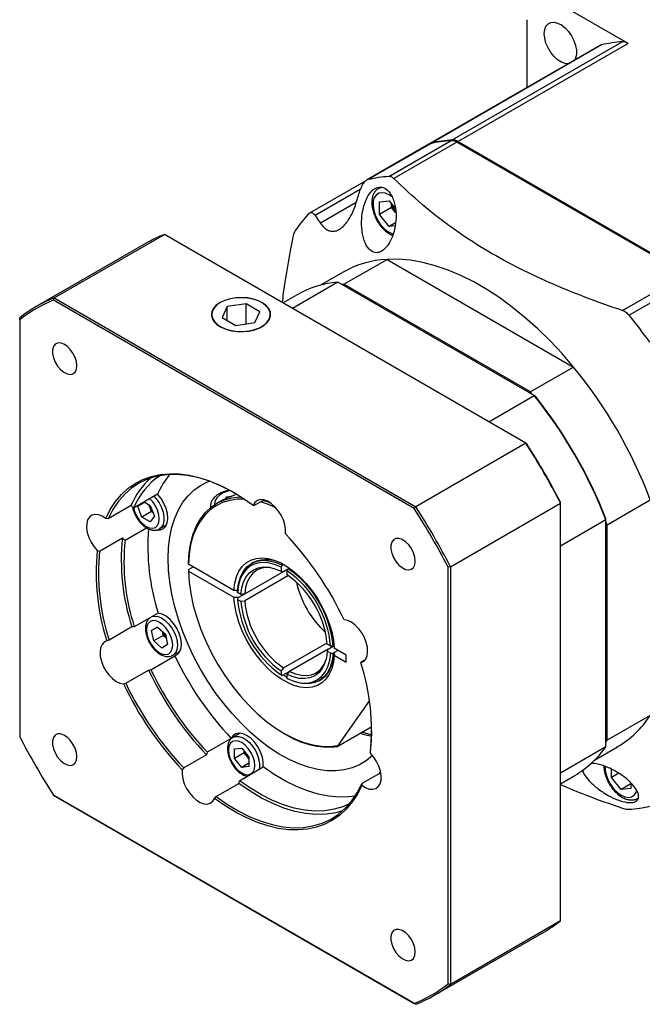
# Model space of a CAD drawing. Header units: millimetres. Extents: x 2079 to 3472, y 254 to 1156.
# Tile 3 of 7: x 2385 to 2533, y 469 to 701. Entities that reach past the tile are written whole.
import ezdxf

# ---------------------------------------------------------------- set-up
doc = ezdxf.new("R2010")
doc.units = ezdxf.units.MM
doc.layers.add('1轮廓实线层', color=7, linetype='Continuous')

msp = doc.modelspace()

# ---------------------------------------------------------------- linework, layer by layer
at = {"layer": '1轮廓实线层', "color": 0, "linetype": 'Continuous', "lineweight": 30}
for p, q in [((2529.23, 695.74), (2512.43, 705.44)), ((2505.33, 701.34), (2505.33, 685.29)), ((2487.68, 672.93), (2527.84, 696.12)), ((2529.23, 695.74), (2489.06, 672.55)), ((2522.56, 695.24), (2482.4, 672.05)), ((2522.94, 695.39), (2482.77, 672.2)), ((2472.69, 664.28), (2487.4, 672.77)), ((2487.63, 672.77), (2487.68, 672.93)), ((2488.92, 672.31), (2489.06, 672.55)), ((2489.06, 672.55), (2543.1, 641.36)), ((2482.12, 671.89), (2467.37, 663.38)), ((2482.5, 672.04), (2467.79, 663.55)), ((2482.33, 672.01), (2468.94, 664.28)), ((2488.78, 672.39), (2473.88, 663.79)), ((2482.75, 672.1), (2482.77, 672.2)), ((2542.82, 641.2), (2488.78, 672.39)), ((2467.23, 663.29), (2453.91, 655.6)), ((2465.94, 661.19), (2455.3, 655.05)), ((2470.5, 658.33), (2472.76, 658.53)), ((2472.76, 658.53), (2474.2, 656.73)), ((2464.99, 658.17), (2456.5, 653.26)), ((2470.5, 655.31), (2470.5, 658.33)), ((2473.32, 656.94), (2470.5, 655.31)), ((2473.32, 656.94), (2473.32, 657.83)), ((2474.29, 655.74), (2473.32, 656.94)), ((2472.76, 652.49), (2470.5, 655.31)), ((2474.24, 653.35), (2472.76, 652.49)), ((2474.15, 652.62), (2472.76, 652.49)), ((2393.59, 635.58), (2419.61, 650.6)), ((2505.07, 601.26), (2419.61, 650.6)), ((2415.35, 648.55), (2389.32, 633.53)), ((2462.07, 638.83), (2472.25, 644.7)), ((2472.25, 644.7), (2516.36, 619.24)), ((2461.91, 641.71), (2456.55, 638.62)), ((2527.92, 632.59), (2542.82, 641.2)), ((2544.2, 639.98), (2529.5, 631.49)), ((2460.63, 639.33), (2449.89, 633.12)), ((2507.05, 612.53), (2460.63, 639.33)), ((2462.07, 638.83), (2461.56, 638.79)), ((2506.18, 613.36), (2462.07, 638.83)), ((2393.41, 635.03), (2393.59, 635.58)), ((2393.59, 635.58), (2479.05, 586.24)), ((2451.04, 636.36), (2447.66, 634.41)), ((2478.67, 585.81), (2393.41, 635.03)), ((2432.84, 634.47), (2432.78, 634.44)), ((2434.47, 633.53), (2433.27, 630.96)), ((2438.93, 634.22), (2434.47, 633.53)), ((2434.47, 630.27), (2434.47, 633.53)), ((2442.2, 632.34), (2438.93, 634.22)), ((2438.93, 629.44), (2438.93, 634.22)), ((2442.69, 634.44), (2442.63, 634.47)), ((2385.41, 630.41), (2385.41, 630.86)), ((2433.27, 630.96), (2436.54, 629.07)), ((2441, 629.76), (2442.2, 632.34)), ((2385.41, 630.41), (2385.41, 531.96)), ((2436.54, 629.07), (2441, 629.76)), ((2516.36, 619.24), (2506.18, 613.36)), ((2496.3, 606.33), (2507.05, 612.53)), ((2506.68, 612.74), (2506.18, 613.36)), ((2507.25, 612.41), (2507.05, 612.53)), ((2505.07, 601.26), (2479.05, 586.24)), ((2505.25, 601.16), (2505.07, 601.26)), ((2418, 589.2), (2412.35, 585.94)), ((2434.27, 588.57), (2435.47, 588.76)), ((2411.73, 586.53), (2406.35, 583.42)), ((2415.03, 587.29), (2413.33, 586.31)), ((2413.33, 586.31), (2413.57, 586.64)), ((2414.86, 587.39), (2416.27, 586.57)), ((2416.08, 586.35), (2415.92, 586.77)), ((2416.27, 586.57), (2417.25, 584.05)), ((2432.63, 587.4), (2432, 587.04)), ((2434.07, 588.14), (2434.27, 588.57)), ((2434.27, 588.23), (2434.27, 588.57)), ((2440.61, 586.6), (2440.8, 586.5)), ((2440.8, 586.5), (2443.17, 587.87)), ((2487.23, 572.07), (2513.25, 587.1)), ((2513.25, 587.1), (2513.25, 587.3)), ((2513.25, 488.41), (2513.25, 587.1)), ((2524.29, 582), (2534.47, 587.87)), ((2414.31, 583.78), (2413.33, 586.31)), ((2416.57, 585.09), (2414.31, 583.78)), ((2416.57, 585.09), (2416.08, 586.35)), ((2417.25, 584.05), (2416.27, 582.65)), ((2416.92, 584.89), (2416.57, 585.09)), ((2430.49, 586.25), (2430.49, 585.98)), ((2430.5, 585.99), (2430.49, 586.23)), ((2478.67, 585.81), (2479.05, 586.24)), ((2406.35, 583.42), (2405.79, 583.49)), ((2416.27, 582.65), (2414.31, 583.78)), ((2418.46, 581), (2420.12, 581.96)), ((2524, 583.16), (2513.25, 576.96)), ((2524, 583.16), (2524, 583.4)), ((2524, 529.57), (2524, 583.16)), ((2524.29, 582), (2524, 582.75)), ((2524.29, 531.06), (2524.29, 582)), ((2410.32, 578.35), (2415.37, 581.27)), ((2418.46, 581), (2418.39, 580.97)), ((2404.3, 575.78), (2409.68, 578.88)), ((2403.75, 575.88), (2404.3, 575.78)), ((2425.3, 572.69), (2425.3, 573.01)), ((2436.06, 566.48), (2425.3, 572.69)), ((2440.48, 573), (2440.2, 572.83)), ((2447.49, 572.43), (2447.21, 571.93)), ((2447.49, 572.43), (2447.78, 572.59)), ((2425.3, 571.38), (2426.43, 572.03)), ((2425.3, 571.38), (2425.3, 571.05)), ((2425.3, 571.05), (2436.06, 564.84)), ((2438.61, 565.66), (2448.9, 571.6)), ((2447.21, 571.93), (2447.21, 571)), ((2447.21, 571), (2447.78, 570.95)), ((2448.9, 571.6), (2447.78, 570.95)), ((2448.62, 571.12), (2448.91, 571.61)), ((2448.62, 570.19), (2448.62, 571.12)), ((2449.15, 571.75), (2448.91, 571.61)), ((2487.23, 572.07), (2486.67, 571.96)), ((2486.67, 473.5), (2486.67, 571.96)), ((2487.23, 572.07), (2487.23, 473.38)), ((2448.93, 569.98), (2438.61, 564.02)), ((2437.19, 566.48), (2436.06, 566.48)), ((2436.91, 565.99), (2436.91, 566.31)), ((2437.72, 565.52), (2436.91, 565.99)), ((2436.91, 564.68), (2438.6, 565.66)), ((2437.19, 564.84), (2438.6, 565.66)), ((2438.61, 565.66), (2437.72, 565.52)), ((2436.06, 564.84), (2437.19, 564.84)), ((2436.91, 564.68), (2436.91, 564.35)), ((2436.91, 564.35), (2437.72, 563.89)), ((2437.72, 563.89), (2438.61, 564.02)), ((2418.17, 561.11), (2412.51, 557.85)), ((2411.93, 557.84), (2406.55, 554.74)), ((2416.59, 557.01), (2417.98, 557.81)), ((2417.98, 557.81), (2416.59, 557.01)), ((2417.1, 554.53), (2416.59, 557.01)), ((2417.98, 557.81), (2419.87, 556.13)), ((2419.36, 555.83), (2419.18, 556.74)), ((2419.87, 556.13), (2420.38, 553.65)), ((2406.55, 554.74), (2406.03, 554.53)), ((2419.36, 555.83), (2417.1, 554.53)), ((2418.99, 552.85), (2417.1, 554.53)), ((2420.06, 555.22), (2419.36, 555.83)), ((2447.78, 548.15), (2458.09, 554.1)), ((2420.38, 553.65), (2418.99, 552.85)), ((2421.65, 551.15), (2423.31, 552.11)), ((2458.36, 552.62), (2449.19, 547.33)), ((2458.93, 553.28), (2458.12, 553.74)), ((2458.36, 552.62), (2458.12, 552.11)), ((2458.12, 552.11), (2458.93, 551.64)), ((2458.36, 552.62), (2459.49, 553.28)), ((2459.49, 553.28), (2458.93, 553.28)), ((2458.93, 551.64), (2459.49, 551.64)), ((2459.49, 553.28), (2459.73, 553.41)), ((2460.62, 552.3), (2459.49, 551.64)), ((2460.62, 552.3), (2459.77, 551.81)), ((2459.77, 551.81), (2459.78, 551.15)), ((2462.63, 551.14), (2459.78, 552.79)), ((2416.43, 547.73), (2422.09, 551)), ((2459.78, 551.15), (2462.63, 549.51)), ((2462.63, 549.51), (2462.63, 551.14)), ((2466.09, 549.5), (2466.04, 549.39)), ((2467.08, 550.08), (2466.09, 549.5)), ((2410.51, 544.53), (2415.89, 547.64)), ((2447.78, 548.15), (2447.21, 547.44)), ((2447.21, 547.44), (2447.21, 546.51)), ((2449.18, 547.32), (2447.49, 546.35)), ((2448.62, 546.63), (2449.19, 547.33)), ((2409.97, 544.37), (2410.51, 544.53)), ((2447.21, 546.51), (2447.49, 546.35)), ((2448.62, 545.69), (2448.62, 546.63)), ((2448.91, 545.53), (2448.62, 545.69)), ((2456.2, 545.12), (2456.48, 545.28)), ((2468.08, 540.47), (2460.62, 529.86)), ((2534.47, 536.94), (2524.29, 531.06)), ((2468.64, 534.22), (2460.59, 529.57)), ((2435.43, 531.48), (2429.77, 528.22)), ((2437.52, 532.72), (2435.86, 531.76)), ((2447.91, 532.69), (2448.2, 532.52)), ((2524, 530.64), (2524.29, 531.06)), ((2436.19, 529.04), (2437.89, 529.19)), ((2436.19, 526.78), (2436.19, 529.04)), ((2437.89, 529.19), (2439.59, 527.08)), ((2438.46, 528.08), (2438.46, 528.49)), ((2460.62, 529.86), (2460.59, 529.57)), ((2468.33, 528.03), (2468.34, 528.46)), ((2513.25, 523.36), (2524, 529.57)), ((2521.34, 526.38), (2526.7, 529.47)), ((2429.57, 527.62), (2424.19, 524.51)), ((2438.46, 528.08), (2436.19, 526.78)), ((2437.89, 524.66), (2436.19, 526.78)), ((2439.31, 527.03), (2438.46, 528.08)), ((2439.59, 526.67), (2439.31, 527.03)), ((2439.59, 527.08), (2439.59, 524.82)), ((2424.19, 524.51), (2423.86, 524.06)), ((2437.35, 521.5), (2443.01, 524.76)), ((2439.59, 525.64), (2437.89, 524.66)), ((2439.59, 524.82), (2437.89, 524.66)), ((2470.69, 523.75), (2470.41, 523.19)), ((2525.35, 522.26), (2525.35, 524.22)), ((2470.77, 523.4), (2466.29, 520.82)), ((2513.25, 520.79), (2516.64, 522.74)), ((2527.08, 523.26), (2525.35, 522.26)), ((2527.62, 519.45), (2525.35, 522.26)), ((2431.84, 517.74), (2437.21, 520.84)), ((2466.29, 520.82), (2466.29, 520.42)), ((2529.88, 520.76), (2527.62, 519.45)), ((2529.88, 519.65), (2527.62, 519.45)), ((2529.88, 520.98), (2529.88, 519.65)), ((2393.41, 518.1), (2478.67, 468.88)), ((2393.59, 518), (2393.41, 518.1)), ((2479.05, 468.66), (2393.59, 518)), ((2431.46, 517.31), (2431.84, 517.74)), ((2513.25, 488.41), (2487.23, 473.38)), ((2483.32, 470.71), (2509.34, 485.73)), ((2487.23, 473.38), (2486.67, 473.5)), ((2479.05, 468.66), (2478.67, 468.88))]:
    msp.add_line(p, q, dxfattribs=at)
at = {"layer": '1轮廓实线层', "color": 0, "linetype": 'Continuous', "lineweight": 30, "flags": 128}
for points in [[(2509.43, 698.03), (2509.53, 698.99), (2509.83, 699.78), (2510.32, 700.35), (2510.97, 700.68), (2511.73, 700.75), (2512.58, 700.55), (2513.47, 700.1), (2514.34, 699.42), (2515.16, 698.55), (2515.87, 697.52), (2516.44, 696.41), (2516.83, 695.27), (2517.04, 694.15), (2517.04, 693.13), (2516.83, 692.25), (2516.61, 691.8)], [(2515.05, 690.9), (2514.34, 690.97), (2513.47, 691.3), (2512.58, 691.87), (2511.73, 692.65), (2510.97, 693.61), (2510.32, 694.68), (2509.83, 695.82), (2509.53, 696.96), (2509.43, 698.03)], [(2522.56, 695.24), (2522.67, 695.29), (2522.94, 695.39)], [(2482.12, 671.89), (2482.23, 671.95), (2482.5, 672.04)], [(2470.31, 661.49), (2470.47, 661.57), (2470.92, 661.71)], [(2473.54, 659.38), (2472.76, 659.92), (2471.88, 660.31), (2471.04, 660.44), (2470.3, 660.31), (2469.7, 659.91), (2469.25, 659.28), (2469, 658.45), (2468.95, 657.46), (2469.1, 656.36), (2469.45, 655.22), (2469.98, 654.09), (2470.66, 653.04), (2471.45, 652.12), (2472.31, 651.39), (2473.2, 650.88), (2473.72, 650.69)], [(2516.36, 619.24), (2513.62, 622.42), (2510.8, 625.43), (2507.9, 628.27), (2504.94, 630.92), (2501.94, 633.36), (2498.9, 635.59), (2495.84, 637.59), (2492.77, 639.36), (2489.71, 640.89), (2486.67, 642.17), (2483.66, 643.2), (2480.71, 643.97), (2477.81, 644.48), (2474.99, 644.72), (2472.25, 644.7)], [(2432.79, 634.51), (2431.89, 633.87), (2431.23, 633.15), (2430.84, 632.36), (2430.74, 631.55), (2430.92, 630.73), (2431.37, 629.96), (2432.09, 629.26), (2433.04, 628.65), (2434.18, 628.17), (2435.47, 627.82), (2436.85, 627.64), (2438.27, 627.62), (2439.66, 627.76), (2440.98, 628.07), (2442.16, 628.52), (2443.16, 629.09), (2443.94, 629.78), (2444.47, 630.54), (2444.71, 631.34), (2444.68, 632.16), (2444.36, 632.95), (2443.77, 633.7), (2442.93, 634.36), (2441.88, 634.9), (2440.66, 635.32), (2439.32, 635.58), (2437.91, 635.69), (2436.5, 635.63), (2435.14, 635.4), (2433.88, 635.02), (2432.79, 634.51)], [(2432.84, 634.47), (2431.96, 633.85), (2431.31, 633.13), (2430.93, 632.35), (2430.82, 631.55), (2431, 630.74), (2431.45, 629.98), (2432.16, 629.28), (2433.1, 628.68), (2434.23, 628.21), (2435.5, 627.87), (2436.86, 627.69), (2438.26, 627.67), (2439.64, 627.81), (2440.94, 628.11), (2442.11, 628.55), (2443.1, 629.12), (2443.87, 629.8), (2444.39, 630.55), (2444.63, 631.34), (2444.6, 632.15), (2444.28, 632.94), (2443.7, 633.67), (2442.87, 634.32), (2441.83, 634.87), (2440.62, 635.28), (2439.3, 635.54), (2437.91, 635.64), (2436.51, 635.58), (2435.17, 635.36), (2433.93, 634.98), (2432.84, 634.47)], [(2398.92, 619.57), (2398.82, 620.53), (2398.5, 621.55), (2398.01, 622.54), (2397.37, 623.43), (2396.63, 624.16), (2395.84, 624.68), (2395.07, 624.94), (2394.37, 624.92), (2393.8, 624.63), (2393.39, 624.09), (2393.18, 623.34), (2393.18, 622.43), (2393.39, 621.44), (2393.8, 620.43), (2394.37, 619.48), (2395.07, 618.66), (2395.84, 618.03), (2396.63, 617.64), (2397.37, 617.51), (2398.01, 617.67), (2398.5, 618.08), (2398.82, 618.74), (2398.92, 619.57)], [(2405.79, 583.49), (2406.83, 585.57), (2408.05, 587.45), (2409.45, 589.11), (2411, 590.54), (2412.71, 591.74), (2414.56, 592.69), (2416.54, 593.4), (2418.64, 593.85), (2420.85, 594.05), (2423.15, 593.99), (2425.53, 593.67), (2427.97, 593.1), (2430.46, 592.28), (2432.99, 591.21), (2435.53, 589.9), (2438.08, 588.36), (2440.61, 586.6)], [(2436.19, 589.53), (2435.46, 589.94), (2432.79, 591.27), (2430.14, 592.33), (2427.54, 593.12), (2424.99, 593.62), (2422.53, 593.85), (2420.16, 593.78), (2417.9, 593.43), (2415.76, 592.8), (2413.77, 591.89), (2411.93, 590.7), (2410.26, 589.25), (2408.76, 587.55), (2407.46, 585.6), (2406.35, 583.42)], [(2420.48, 574), (2420.58, 576.61), (2420.88, 579.09), (2421.37, 581.41), (2422.06, 583.56), (2422.93, 585.53), (2423.99, 587.3), (2425.21, 588.85), (2426.6, 590.18), (2428.15, 591.28), (2429.84, 592.13), (2430.25, 592.29)], [(2417.16, 588.72), (2417.7, 588.12), (2418.38, 587.13), (2418.93, 586.06), (2419.31, 584.96), (2419.51, 583.89), (2419.51, 582.9), (2419.31, 582.06), (2418.93, 581.4), (2418.46, 581)], [(2418.09, 580.76), (2418.68, 580.79), (2419.4, 581.09), (2419.95, 581.66), (2420.3, 582.47), (2420.44, 583.48), (2420.35, 584.62), (2420.03, 585.83), (2419.52, 587.04), (2418.83, 588.19), (2418, 589.2)], [(2435.27, 590.04), (2434.6, 589.89), (2433.54, 589.51), (2432.65, 589), (2431.99, 588.38), (2431.6, 587.69), (2431.49, 586.97), (2431.52, 586.74)], [(2412.28, 586.01), (2412.29, 585.98), (2412.6, 584.94), (2413.09, 583.91), (2413.74, 582.96), (2414.49, 582.17), (2415.29, 581.58), (2416.1, 581.24), (2416.85, 581.17), (2417.49, 581.37), (2417.99, 581.82), (2418.3, 582.51), (2418.4, 583.38), (2418.3, 584.37), (2417.99, 585.42), (2417.49, 586.45), (2416.85, 587.39), (2416.15, 588.13)], [(2415.95, 586.75), (2415.99, 586.64), (2416.08, 586.35)], [(2425.3, 573.01), (2425.47, 575.44), (2425.85, 577.71), (2426.44, 579.81), (2427.22, 581.72), (2428.2, 583.43), (2429.36, 584.9), (2430.69, 586.15), (2432.18, 587.14), (2433.82, 587.87), (2435.59, 588.35), (2437.48, 588.55), (2437.78, 588.55)], [(2438.63, 588), (2436.88, 588), (2435.08, 587.74), (2433.39, 587.23), (2431.83, 586.48), (2430.42, 585.48), (2429.15, 584.25), (2428.05, 582.79), (2427.13, 581.13), (2426.38, 579.27), (2425.83, 577.23), (2425.47, 575.03), (2425.3, 572.69)], [(2448.22, 579.86), (2448.26, 580.86), (2448.1, 581.97), (2447.75, 583.12), (2447.22, 584.25), (2446.55, 585.31), (2445.76, 586.25), (2444.9, 587.01), (2444.01, 587.57), (2443.13, 587.88), (2442.32, 587.93), (2441.6, 587.73), (2441.02, 587.28), (2440.61, 586.6)], [(2442.97, 587.75), (2443.65, 587.53), (2444.74, 587.13)], [(2405.79, 583.49), (2404.9, 584.05), (2404.02, 584.37), (2403.2, 584.44), (2402.48, 584.24), (2401.9, 583.8), (2401.48, 583.13), (2401.25, 582.27), (2401.22, 581.26), (2401.39, 580.15), (2401.75, 579), (2402.28, 577.87), (2402.96, 576.81), (2403.75, 575.88)], [(2478.92, 573.39), (2478.82, 574.35), (2478.5, 575.36), (2478.01, 576.35), (2477.37, 577.25), (2476.63, 577.98), (2475.84, 578.49), (2475.07, 578.75), (2474.37, 578.74), (2473.8, 578.45), (2473.39, 577.91), (2473.18, 577.16), (2473.18, 576.25), (2473.39, 575.26), (2473.8, 574.25), (2474.37, 573.29), (2475.07, 572.47), (2475.84, 571.85), (2476.63, 571.45), (2477.37, 571.33), (2478.01, 571.48), (2478.5, 571.9), (2478.82, 572.55), (2478.92, 573.39)], [(2468.84, 527.46), (2468.82, 527.43), (2467.35, 526.22), (2465.73, 525.24), (2463.98, 524.51), (2462.1, 524.04), (2460.11, 523.82), (2458.03, 523.85), (2455.87, 524.14), (2453.65, 524.69), (2451.38, 525.48), (2449.09, 526.52), (2446.77, 527.8), (2444.47, 529.3), (2442.18, 531.02), (2439.93, 532.95), (2437.74, 535.06), (2435.62, 537.35), (2433.58, 539.79), (2431.65, 542.37), (2429.84, 545.07), (2428.15, 547.87), (2426.6, 550.75), (2425.21, 553.68), (2423.99, 556.66), (2422.93, 559.64), (2422.06, 562.62), (2421.37, 565.56), (2420.88, 568.46), (2420.58, 571.27), (2420.48, 574)], [(2436.06, 566.48), (2436.25, 568.15), (2436.65, 569.67), (2437.24, 570.99), (2438.01, 572.11), (2438.96, 573), (2440.06, 573.64), (2441.29, 574.03), (2442.64, 574.15), (2444.08, 574.01), (2445.59, 573.61), (2447.14, 572.95), (2448.7, 572.05), (2450.24, 570.92), (2451.75, 569.59), (2453.19, 568.06), (2454.54, 566.38), (2455.78, 564.57), (2456.87, 562.65), (2457.82, 560.68), (2458.59, 558.66), (2459.18, 556.66), (2459.58, 554.69), (2459.78, 552.79)], [(2436.91, 566.31), (2437.13, 568.06), (2437.58, 569.61), (2438.25, 570.94), (2439.13, 572.02), (2440.2, 572.83), (2441.44, 573.36), (2442.81, 573.58), (2444.3, 573.49), (2445.87, 573.11), (2447.49, 572.43)], [(2447.21, 571.93), (2445.64, 572.59), (2444.11, 572.97), (2442.66, 573.05), (2441.32, 572.83), (2440.12, 572.32), (2439.08, 571.54), (2438.22, 570.48), (2437.57, 569.19), (2437.13, 567.68), (2436.91, 565.99)], [(2425.3, 571.05), (2425.48, 568.43), (2425.86, 565.71), (2426.46, 562.92), (2427.25, 560.1), (2428.24, 557.27), (2429.42, 554.44), (2430.77, 551.67), (2432.28, 548.95), (2433.94, 546.34), (2435.73, 543.83), (2437.64, 541.47), (2439.64, 539.28), (2441.72, 537.26), (2443.86, 535.45), (2446.03, 533.86), (2448.23, 532.51), (2450.42, 531.4), (2452.59, 530.55), (2454.71, 529.97), (2456.77, 529.66), (2458.75, 529.62), (2460.62, 529.86)], [(2437.72, 565.52), (2437.92, 567.07), (2438.33, 568.46), (2438.94, 569.65), (2439.73, 570.61), (2440.69, 571.34), (2441.79, 571.81), (2443.02, 572.01), (2444.36, 571.94), (2445.76, 571.6), (2447.21, 571)], [(2444.62, 571.9), (2443.74, 571.91), (2442.55, 571.72), (2441.48, 571.27), (2440.56, 570.57), (2439.79, 569.64), (2439.21, 568.49), (2438.81, 567.16), (2438.61, 565.66)], [(2459.78, 551.15), (2459.58, 549.48), (2459.18, 547.96), (2458.59, 546.64), (2457.82, 545.52), (2456.87, 544.63), (2455.78, 543.99), (2454.54, 543.6), (2453.19, 543.48), (2451.75, 543.62), (2450.24, 544.02), (2448.7, 544.68), (2447.14, 545.58), (2445.59, 546.71), (2444.08, 548.04), (2442.64, 549.57), (2441.29, 551.25), (2440.06, 553.06), (2438.96, 554.97), (2438.01, 556.95), (2437.24, 558.96), (2436.65, 560.97), (2436.25, 562.94), (2436.06, 564.84)], [(2422.09, 551), (2422.77, 551.37), (2423.26, 552.01), (2423.56, 552.88), (2423.63, 553.93), (2423.47, 555.1), (2423.1, 556.32), (2422.53, 557.52), (2421.8, 558.64), (2420.95, 559.6), (2420.02, 560.36), (2419.08, 560.88), (2418.17, 561.11)], [(2416.28, 554.06), (2416.93, 553.11), (2417.68, 552.32), (2418.48, 551.73), (2419.29, 551.39), (2420.04, 551.32), (2420.68, 551.52), (2421.18, 551.98), (2421.49, 552.66), (2421.6, 553.53), (2421.49, 554.52), (2421.18, 555.57), (2420.68, 556.6), (2420.04, 557.54), (2419.29, 558.33), (2418.48, 558.92), (2417.68, 559.26), (2416.93, 559.34), (2416.28, 559.14), (2415.79, 558.68), (2415.48, 557.99), (2415.37, 557.12), (2415.48, 556.13), (2415.79, 555.09), (2416.28, 554.06)], [(2416.75, 560.3), (2417.31, 560.4), (2418.1, 560.3), (2418.94, 559.96), (2419.79, 559.38), (2420.6, 558.6), (2421.33, 557.67), (2421.93, 556.62), (2422.38, 555.52), (2422.65, 554.43), (2422.73, 553.41), (2422.6, 552.5), (2422.29, 551.77), (2421.8, 551.25), (2421.61, 551.13)], [(2466.04, 549.39), (2466.7, 549.7), (2467.21, 550.26), (2467.54, 551.02), (2467.67, 551.96), (2467.61, 553.03), (2467.35, 554.16), (2466.9, 555.31), (2466.29, 556.42), (2465.56, 557.42), (2464.73, 558.27), (2463.84, 558.93), (2462.95, 559.36), (2462.1, 559.54)], [(2406.03, 554.53), (2405.37, 554.21), (2404.87, 553.66), (2404.54, 552.89), (2404.4, 551.95), (2404.47, 550.89), (2404.73, 549.75), (2405.17, 548.6), (2405.78, 547.5), (2406.52, 546.49), (2407.35, 545.64), (2408.23, 544.98), (2409.12, 544.55), (2409.97, 544.37)], [(2458.12, 552.11), (2457.91, 550.55), (2457.5, 549.17), (2456.9, 547.98), (2456.11, 547.01), (2455.15, 546.29), (2454.04, 545.82), (2452.81, 545.62), (2451.48, 545.69), (2450.07, 546.03), (2448.62, 546.63)], [(2448.62, 545.69), (2450.2, 545.03), (2451.73, 544.66), (2453.18, 544.58), (2454.52, 544.8), (2455.72, 545.3), (2456.76, 546.09), (2457.61, 547.14), (2458.27, 548.44), (2458.71, 549.95), (2458.93, 551.64)], [(2459.49, 551.64), (2459.27, 549.9), (2458.82, 548.35), (2458.15, 547.01), (2457.27, 545.93), (2456.2, 545.12), (2454.96, 544.6), (2453.59, 544.38), (2452.1, 544.46), (2450.53, 544.85), (2448.91, 545.53)], [(2456.48, 545.28), (2456.78, 545.47), (2457.75, 546.3), (2458.55, 547.37), (2459.16, 548.66), (2459.57, 550.15), (2459.77, 551.81)], [(2449.19, 547.33), (2450.59, 546.76), (2451.94, 546.43), (2453.23, 546.37), (2454.42, 546.56), (2455.48, 547.02), (2456.41, 547.72), (2457.17, 548.65), (2457.6, 549.41)], [(2447.78, 546.51), (2448.48, 546.08), (2448.62, 546)], [(2466.53, 533), (2467.51, 532.69), (2468.64, 532.38)], [(2468.34, 528.46), (2468.57, 530.83), (2468.65, 533.29)], [(2398.92, 527.19), (2398.82, 528.15), (2398.5, 529.17), (2398.01, 530.16), (2397.37, 531.05), (2396.63, 531.78), (2395.84, 532.29), (2395.07, 532.55), (2394.37, 532.54), (2393.8, 532.25), (2393.39, 531.71), (2393.18, 530.96), (2393.18, 530.05), (2393.39, 529.06), (2393.8, 528.05), (2394.37, 527.1), (2395.07, 526.28), (2395.84, 525.65), (2396.63, 525.26), (2397.37, 525.13), (2398.01, 525.29), (2398.5, 525.7), (2398.82, 526.36), (2398.92, 527.19)], [(2437.89, 523.33), (2438.7, 522.99), (2439.45, 522.92), (2440.09, 523.12), (2440.59, 523.58), (2440.9, 524.26), (2441, 525.13), (2440.9, 526.12), (2440.59, 527.17), (2440.09, 528.2), (2439.45, 529.14), (2438.7, 529.93), (2437.89, 530.52), (2437.09, 530.86), (2436.34, 530.94), (2435.69, 530.74), (2435.2, 530.28), (2434.89, 529.59), (2434.78, 528.72), (2434.89, 527.73), (2435.2, 526.69), (2435.69, 525.66), (2436.34, 524.71), (2437.09, 523.92), (2437.89, 523.33)], [(2443.01, 524.76), (2443.01, 525.85), (2442.8, 527.04), (2442.37, 528.26), (2441.75, 529.44), (2440.98, 530.52), (2440.1, 531.44), (2439.17, 532.13), (2438.23, 532.57), (2437.33, 532.73), (2436.54, 532.59), (2435.89, 532.17), (2435.43, 531.48)], [(2435.87, 531.76), (2436.44, 531.97), (2437.2, 531.97), (2438.03, 531.72), (2438.88, 531.22), (2439.71, 530.52), (2440.48, 529.64), (2441.13, 528.62), (2441.64, 527.54), (2441.98, 526.44), (2442.13, 525.38), (2442.08, 524.43), (2442.03, 524.2)], [(2468.62, 531.93), (2466.95, 532.36), (2465.97, 532.68)], [(2439.31, 527.03), (2439.5, 526.8), (2439.59, 526.71)], [(2466.29, 520.42), (2467.18, 519.86), (2468.06, 519.54), (2468.88, 519.48), (2469.59, 519.67), (2470.18, 520.11), (2470.6, 520.78), (2470.83, 521.64), (2470.86, 522.65), (2470.69, 523.76), (2470.33, 524.91), (2469.8, 526.04), (2469.12, 527.1), (2468.33, 528.03)], [(2423.86, 524.06), (2423.82, 523.05), (2423.98, 521.95), (2424.33, 520.8), (2424.85, 519.66), (2425.53, 518.6), (2426.32, 517.66), (2427.18, 516.9), (2428.07, 516.35), (2428.94, 516.04), (2429.76, 515.98), (2430.48, 516.18), (2431.05, 516.63), (2431.46, 517.31)], [(2464.71, 517.87), (2463.19, 517.66), (2460.87, 517.6), (2458.46, 517.82), (2455.97, 518.31), (2453.43, 519.08), (2450.84, 520.12), (2448.23, 521.41), (2445.61, 522.97), (2443.01, 524.76)], [(2523.8, 524.9), (2523.86, 523.87), (2524.11, 522.74), (2524.55, 521.6), (2525.16, 520.51), (2525.9, 519.52), (2526.73, 518.68), (2527.62, 518.06), (2528.5, 517.67), (2529.33, 517.54), (2530.07, 517.67), (2530.68, 518.06), (2531.12, 518.7), (2531.29, 519.16)], [(2463.33, 516.01), (2461.83, 515.36), (2459.74, 514.74), (2457.53, 514.4), (2455.22, 514.34), (2452.8, 514.55), (2450.32, 515.04), (2447.77, 515.81), (2445.18, 516.85), (2442.57, 518.15), (2439.96, 519.7), (2437.35, 521.5)], [(2466.29, 520.42), (2465.25, 518.34), (2464.02, 516.47), (2462.63, 514.81), (2461.08, 513.37), (2459.37, 512.17), (2457.52, 511.22), (2455.54, 510.51), (2453.43, 510.06), (2451.23, 509.86), (2448.93, 509.92), (2446.55, 510.24), (2444.11, 510.81), (2441.62, 511.63), (2439.09, 512.7), (2436.55, 514.01), (2434, 515.55), (2431.46, 517.31)], [(2431.84, 517.74), (2434.5, 515.9), (2437.18, 514.3), (2439.85, 512.97), (2442.5, 511.91), (2445.1, 511.12), (2447.65, 510.62), (2450.11, 510.39), (2452.49, 510.46), (2454.75, 510.81), (2456.88, 511.44), (2458.87, 512.35), (2460.71, 513.54), (2462.39, 514.99), (2463.88, 516.69), (2465.18, 518.64), (2466.29, 520.82)], [(2461.71, 514.35), (2460.12, 513.91), (2457.86, 513.56), (2455.49, 513.5), (2453.02, 513.72), (2450.48, 514.22), (2447.87, 515.01), (2445.23, 516.08), (2442.55, 517.41), (2439.88, 519), (2437.21, 520.84)], [(2478.92, 481.01), (2478.82, 481.97), (2478.5, 482.98), (2478.01, 483.97), (2477.37, 484.87), (2476.63, 485.6), (2475.84, 486.11), (2475.07, 486.37), (2474.37, 486.36), (2473.8, 486.07), (2473.39, 485.53), (2473.18, 484.78), (2473.18, 483.87), (2473.39, 482.87), (2473.8, 481.86), (2474.37, 480.91), (2475.07, 480.09), (2475.84, 479.46), (2476.63, 479.07), (2477.37, 478.95), (2478.01, 479.1), (2478.5, 479.52), (2478.82, 480.17), (2478.92, 481.01)]]:
    msp.add_lwpolyline(points, dxfattribs=at)
at = {"layer": '1轮廓实线层', "color": 0, "linetype": 'Continuous', "lineweight": 30}
for centre, radius, start, end in [((2530.04, 664.71), 31.49, 94.0039, 103.0422), ((2527.91, 693.64), 2.48, 57.7654, 91.4744), ((2489.59, 641.36), 31.49, 94.0042, 103.0261), ((2489.88, 641.52), 31.49, 94.0039, 103.0422), ((2487.46, 670.29), 2.48, 57.7654, 91.4744), ((2487.74, 670.46), 2.48, 57.7654, 91.4744), ((2483.07, 670.88), 1.35, 102.8709, 127.2199), ((2474.89, 632.87), 31.49, 94.0042, 103.0261), ((2478.53, 658.85), 5.25, 192.2988, 215.8818), ((2476.66, 633.88), 31.5, 136.9838, 146.0046), ((2431.11, 621.22), 31.55, 111.3828, 119.9843), ((2473.33, 621.59), 23.13, 92.6747, 119.5868), ((2462.52, 616.21), 23.19, 94.6752, 119.6706), ((2405.06, 606.27), 31.48, 111.3754, 128.6353), ((2404.91, 605.88), 31.34, 111.5287, 128.4821), ((2424.84, 546.17), 135.03, 35.7688, 39.1857), ((2431.02, 549.06), 110.49, 20.5671, 39.4329), ((2419.55, 542.44), 112.12, 21.3011, 38.6989), ((2420.2, 542.82), 111.45, 21.3563, 38.6437), ((2368.56, 513), 162.56, 27.1157, 32.8843), ((2369.23, 513.39), 161.88, 27.1672, 32.8328), ((2428.15, 579.42), 17.09, 124.12, 157.5769), ((2435.35, 581.72), 18.89, 140.1181, 156.6584), ((2428.59, 579.43), 18.3, 132.1749, 157.185), ((2406.7, 580.62), 7.75, 43.2791, 49.6126), ((2436.03, 565.38), 22.87, 64.0027, 74.0859), ((2419.87, 587.82), 4.06, 201.2142, 221.5518), ((2342.65, 498.04), 161.88, 27.1672, 32.8328), ((2342.54, 497.98), 162.56, 27.1157, 32.8843), ((2466.25, 576.67), 50.54, 175.0548, 197.9264), ((2392.07, 526.58), 77.4, 25.2006, 43.4932), ((2460.57, 573.68), 51.15, 174.1677, 198.0435), ((2414.42, 583.99), 6.97, 227.0997, 233.8974), ((2460.19, 573.32), 50.13, 174.2338, 197.9774), ((2455.07, 570.57), 51.59, 174.0927, 198.1185), ((2455.19, 570.58), 51.15, 174.1677, 198.0435), ((2443.77, 565.83), 7.89, 56.5015, 114.6341), ((2434.74, 551.21), 24.27, 4.8891, 55.1109), ((2435.67, 551.74), 22.54, 5.0833, 54.9167), ((2434.7, 551.18), 24.88, 4.8273, 55.1727), ((2473.26, 573.45), 22.99, 192.5234, 227.4712), ((2461.09, 566.42), 24.27, 184.8891, 235.1109), ((2460.16, 565.88), 22.54, 185.0833, 234.9166), ((2460.35, 565.99), 21.83, 185.1711, 234.8289), ((2412.25, 555.43), 2.43, 83.8723, 97.625), ((2423.04, 557.96), 4.04, 197.842, 222.1515), ((2490.09, 583.15), 75.21, 205.308, 223.3859), ((2417.01, 533.34), 51.59, 354.0928, 18.1184), ((2415.81, 549.76), 2.12, 272.1541, 287.1861), ((2485.3, 580.38), 76.75, 205.2577, 223.4362), ((2484.43, 579.88), 75.21, 205.308, 223.3859), ((2479.92, 577.28), 76.75, 205.2577, 223.4362), ((2480.01, 577.33), 77.4, 205.2006, 223.4932), ((2515.04, 549.37), 23.06, 300.3634, 327.3799), ((2529.43, 605.87), 161.88, 207.1672, 212.8327), ((2458.59, 548.65), 19.18, 237.2025, 275.996), ((2432.63, 526.93), 3.14, 155.741, 167.311), ((2442.47, 529.57), 4.06, 198.4435, 218.7859), ((2504.95, 542.73), 23.15, 300.3027, 325.3564), ((2433.63, 521.92), 3.75, 343.1329, 353.4229), ((2527.3, 546.16), 31.49, 274.0041, 283.0261), ((2493.56, 513.05), 31.55, 300.0099, 308.6282), ((2467.17, 498.03), 31.34, 291.5287, 308.4821), ((2467.58, 497.97), 31.48, 291.3753, 308.6354)]:
    msp.add_arc(centre, radius, start, end, dxfattribs=at)
for points, knots in [([(2467.79, 663.55), (2467.55, 663.45), (2467.08, 663.26), (2466.46, 662.47), (2466.11, 661.72), (2465.96, 661.26), (2465.94, 661.2)], [0, 0, 0, 0, 0.31011, 0.619734, 0.943437, 1, 1, 1, 1]), ([(2473.88, 663.79), (2473.66, 663.97), (2473.29, 664.26), (2472.86, 664.28), (2472.69, 664.28)], [0, 0, 0, 0, 0.594289, 1, 1, 1, 1]), ([(2527.92, 632.59), (2524.99, 633.62), (2519.1, 635.67), (2510.68, 639.13), (2502.6, 642.94), (2495.03, 647.16), (2488.96, 651.13), (2484.23, 654.65), (2479.35, 658.6), (2476.07, 661.71), (2473.88, 663.79)], [0, 0, 0, 0, 0.132814, 0.266634, 0.400426, 0.537333, 0.674247, 0.755435, 0.836626, 1, 1, 1, 1]), ([(2464.99, 658.17), (2465.17, 658.72), (2465.48, 659.73), (2465.8, 660.74), (2465.94, 661.2)], [0, 0, 0, 0, 0.546159, 1, 1, 1, 1]), ([(2471.1, 646.7), (2471.52, 647.06), (2472.38, 647.76), (2473.41, 649.62), (2474.16, 651.93), (2474.49, 654.7), (2474.28, 657.07), (2473.8, 658.79), (2473.15, 660.22), (2472.12, 661.43), (2470.73, 661.92), (2469.42, 661.56), (2468.27, 660.54), (2467.3, 658.94), (2466.57, 656.79), (2466.18, 654.19), (2466.24, 651.87), (2466.57, 650.08), (2466.94, 648.85), (2467.45, 647.81), (2468.22, 646.79), (2469.31, 646.17), (2470.4, 646.3), (2470.95, 646.62), (2471.1, 646.7)], [0, 0, 0, 0, 0.048781, 0.097365, 0.151054, 0.211872, 0.276949, 0.309009, 0.341044, 0.398645, 0.449026, 0.494764, 0.53942, 0.586066, 0.637068, 0.693897, 0.756426, 0.789232, 0.82202, 0.853324, 0.884592, 0.93839, 0.984115, 1, 1, 1, 1]), ([(2470.34, 661.47), (2470.24, 661.42), (2469.88, 661.26), (2469.41, 660.75), (2468.96, 660), (2468.7, 659.11), (2468.62, 658.08), (2468.72, 656.96), (2469.01, 655.78), (2469.48, 654.61), (2470.09, 653.49), (2470.84, 652.46), (2471.68, 651.56), (2472.6, 650.82), (2473.25, 650.5), (2473.57, 650.35)], [0, 0, 0, 0, 0.029681, 0.103688, 0.177507, 0.254083, 0.334443, 0.417292, 0.500656, 0.583747, 0.666644, 0.749639, 0.832991, 0.91706, 1, 1, 1, 1]), ([(2456.5, 653.26), (2456.76, 652.93), (2457.27, 652.26), (2458.14, 651.61), (2459.09, 651.29), (2460.06, 651.34), (2461.01, 651.75), (2461.89, 652.44), (2462.72, 653.38), (2463.48, 654.54), (2464.17, 655.91), (2464.67, 657.15), (2464.92, 657.93), (2464.99, 658.17)], [0, 0, 0, 0, 0.103167, 0.206264, 0.310041, 0.413743, 0.507036, 0.600332, 0.6877, 0.775106, 0.8675, 0.959941, 1, 1, 1, 1]), ([(2455.3, 655.05), (2455.12, 655.27), (2454.76, 655.7), (2454.15, 655.79), (2453.79, 655.5), (2453.63, 655.37)], [0, 0, 0, 0, 0.3554669, 0.7123151, 1, 1, 1, 1]), ([(2455.3, 655.05), (2455.48, 654.78), (2455.88, 654.18), (2456.28, 653.59), (2456.5, 653.26)], [0, 0, 0, 0, 0.453841, 1, 1, 1, 1]), ([(2449.99, 649.99), (2449.27, 646.26), (2448.28, 641.05), (2447.63, 635.97), (2447.44, 634.53)], [0, 0, 0, 0, 0.717509, 1, 1, 1, 1]), ([(2450.54, 651.49), (2450.41, 651.25), (2450.18, 650.84), (2450.04, 650.24), (2449.99, 649.99)], [0, 0, 0, 0, 0.593739, 1, 1, 1, 1]), ([(2529.5, 631.49), (2529.22, 631.77), (2528.75, 632.26), (2528.16, 632.5), (2527.92, 632.59)], [0, 0, 0, 0, 0.593739, 1, 1, 1, 1]), ([(2434.97, 590.17), (2434.66, 590.1), (2433.94, 589.96), (2432.93, 589.54), (2431.97, 588.97), (2431.23, 588.28), (2430.75, 587.52), (2430.5, 586.83), (2430.51, 586.39), (2430.52, 586.22)], [0, 0, 0, 0, 0.125615, 0.290809, 0.458008, 0.626791, 0.772958, 0.913213, 1, 1, 1, 1]), ([(2432.64, 587.4), (2432.68, 587.42), (2433.04, 587.65), (2434.17, 588.2), (2435.46, 588.77), (2436.44, 589.18), (2436.55, 589.23)], [0, 0, 0, 0, 0.041233, 0.389219, 0.93714, 1, 1, 1, 1]), ([(2412.08, 586.19), (2412.11, 586.03), (2412.19, 585.52), (2412.53, 584.65), (2413.06, 583.63), (2413.72, 582.69), (2414.49, 581.88), (2415.34, 581.25), (2416.2, 580.84), (2417.03, 580.66), (2417.77, 580.69), (2418.18, 580.89), (2418.36, 580.98)], [0, 0, 0, 0, 0.051084, 0.161928, 0.272456, 0.383074, 0.494219, 0.606454, 0.720264, 0.82256, 0.919625, 1, 1, 1, 1]), ([(2416.26, 560.01), (2416.09, 559.88), (2415.73, 559.59), (2415.38, 558.93), (2415.15, 558.12), (2415.12, 557.18), (2415.26, 556.15), (2415.59, 555.1), (2415.93, 554.38), (2416.13, 554.03), (2416.16, 553.98)], [0, 0, 0, 0, 0.111466, 0.246043, 0.385812, 0.533095, 0.684791, 0.836863, 0.980529, 1, 1, 1, 1]), ([(2416.16, 553.98), (2416.26, 553.81), (2416.57, 553.31), (2417.16, 552.56), (2417.96, 551.8), (2418.82, 551.23), (2419.69, 550.89), (2420.51, 550.81), (2421.15, 550.89), (2421.47, 551.08), (2421.58, 551.15)], [0, 0, 0, 0, 0.07795, 0.224783, 0.372739, 0.522405, 0.674185, 0.807372, 0.934287, 1, 1, 1, 1]), ([(2435.89, 531.74), (2435.78, 531.68), (2435.44, 531.52), (2435.03, 531.01), (2434.69, 530.29), (2434.53, 529.43), (2434.55, 528.46), (2434.76, 527.41), (2435.15, 526.35), (2435.69, 525.33), (2436.36, 524.4), (2437.12, 523.61), (2437.7, 523.18), (2438.17, 522.9), (2438.58, 522.68), (2438.95, 522.6), (2439.17, 522.54)], [0, 0, 0, 0, 0.038224, 0.115433, 0.192954, 0.274274, 0.359558, 0.446559, 0.533403, 0.620008, 0.706705, 0.79383, 0.877033, 0.889386, 0.93674, 1, 1, 1, 1]), ([(2518.53, 524.14), (2518.52, 524.06), (2518.49, 523.66), (2519.09, 522.61), (2520.37, 521.05), (2522.07, 519.61), (2523.68, 518.52), (2524.95, 517.78), (2526.21, 517.18), (2527.74, 516.6), (2529.39, 516.25), (2530.56, 516.35), (2531, 516.58), (2531.12, 516.64)], [0, 0, 0, 0, 0.0262467, 0.1459215, 0.2823112, 0.4317112, 0.5076281, 0.5834956, 0.6537508, 0.7239475, 0.8465572, 0.9557794, 1, 1, 1, 1]), ([(2531.12, 516.64), (2531.36, 516.87), (2531.82, 517.34), (2531.68, 518.52), (2530.93, 519.94), (2529.44, 521.57), (2527.65, 522.94), (2525.96, 523.94), (2524.64, 524.59), (2523.33, 525.09), (2521.88, 525.53), (2521.03, 525.58), (2520.53, 525.62)], [0, 0, 0, 0, 0.110127, 0.219946, 0.337854, 0.469429, 0.613222, 0.687567, 0.761861, 0.831344, 0.900746, 1, 1, 1, 1]), ([(2523.52, 525), (2523.53, 524.7), (2523.55, 524.03), (2523.81, 522.93), (2524.25, 521.76), (2524.84, 520.62), (2525.56, 519.58), (2526.4, 518.65), (2527.31, 517.89), (2528.28, 517.32), (2529.25, 516.99), (2530.16, 516.92), (2530.9, 517.02), (2531.3, 517.24), (2531.45, 517.33)], [0, 0, 0, 0, 0.072064, 0.161617, 0.25091, 0.339958, 0.429053, 0.518487, 0.608624, 0.699823, 0.792043, 0.87253, 0.949547, 1, 1, 1, 1]), ([(2513.25, 520.58), (2515.22, 519.75), (2519.95, 517.76), (2524.97, 516.03), (2527.92, 515.01)], [0, 0, 0, 0, 0.414868, 1, 1, 1, 1]), ([(2527.92, 515.01), (2528.27, 514.91), (2528.86, 514.74), (2529.31, 514.74), (2529.5, 514.74)], [0, 0, 0, 0, 0.59429, 1, 1, 1, 1])]:
    msp.add_open_spline(points, degree=3, knots=knots, dxfattribs=at)

doc.saveas('drawing.dxf')
